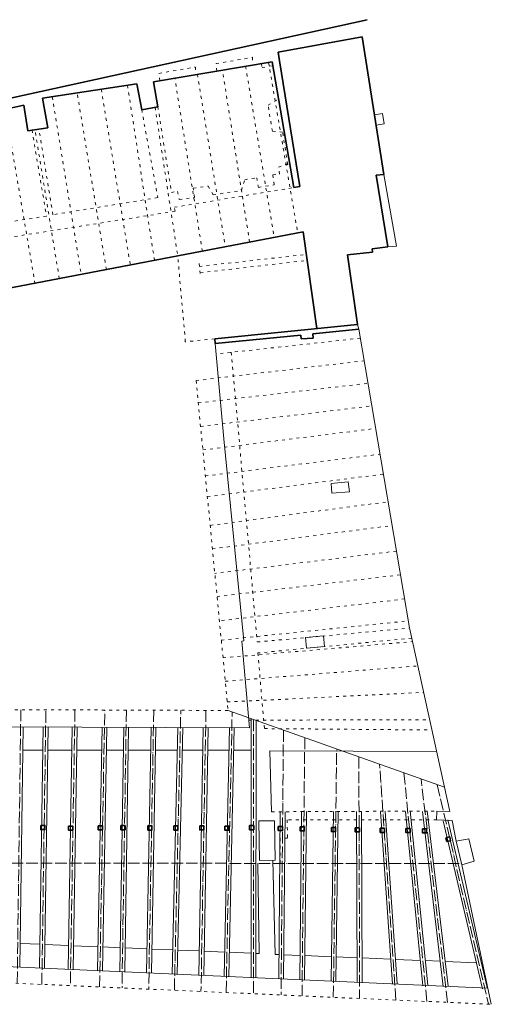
# Model space of a CAD drawing. Header units: centimetres. Extents: x -65222 to -44487, y -149615 to -110728.
# Tile 23 of 98: x -62734 to -60784, y -114798 to -110728. Entities that reach past the tile are written whole.
import ezdxf
from ezdxf.lldxf.tags import DXFTag

# ---------------------------------------------------------------- set-up
doc = ezdxf.new("R2010")
doc.units = ezdxf.units.CM
doc.linetypes.add('ACAD_ISO03W100', pattern=[30, 12, -18])
doc.linetypes.add('ACAD_ISO04W100', pattern=[30, 24, -3, 0, -3])
for name, color, linetype, lineweight in [('arch C', 1, 'Continuous', 13), ('arch N', 1, 'ACAD_ISO03W100', 13), ('arch O', 8, 'DASHDOT', 5), ('arch P', 7, 'Continuous', 35)]:
    doc.layers.add(name, color=color, linetype=linetype, lineweight=lineweight)
tags = doc.linetypes.add('DASHDOT', pattern=[25.4, 12.7, -6.35, 0, -6.35]).pattern_tags.tags
tags[10:11] = [DXFTag(74, 4), DXFTag(75, 0), DXFTag(340, '0'), DXFTag(46, 1.0), DXFTag(50, 0.0), DXFTag(44, 0.0), DXFTag(45, 0.0)]
tags[8:9] = [DXFTag(74, 4), DXFTag(75, 0), DXFTag(340, '0'), DXFTag(46, 1.0), DXFTag(50, 0.0), DXFTag(44, 0.0), DXFTag(45, 0.0)]
tags[6:7] = [DXFTag(74, 4), DXFTag(75, 0), DXFTag(340, '0'), DXFTag(46, 1.0), DXFTag(50, 0.0), DXFTag(44, 0.0), DXFTag(45, 0.0)]
tags[4:5] = [DXFTag(74, 4), DXFTag(75, 0), DXFTag(340, '0'), DXFTag(46, 1.0), DXFTag(50, 0.0), DXFTag(44, 0.0), DXFTag(45, 0.0)]

msp = doc.modelspace()

# ---------------------------------------------------------------- linework, layer by layer
at = {"layer": 'arch C'}
for p, q in [((-61267, -111120.6), (-61233.9, -111115.2)), ((-61233.9, -111115.2), (-61227.5, -111158.9)), ((-61227.5, -111158.9), (-61260.2, -111164)), ((-61228.3, -111367.6), (-61175.9, -111664.5)), ((-61175.9, -111664.5), (-61211.4, -111667)), ((-61337.2, -111988), (-61331.6, -112007.8)), ((-61331.6, -112007.8), (-61122.1, -113242.5)), ((-61925.8, -112065.8), (-61890.5, -112461.1)), ((-61807.5, -113296.3), (-61890.5, -112461.1)), ((-61375.2, -112638.2), (-61446.2, -112644.6)), ((-61446.2, -112644.6), (-61443.3, -112684.8)), ((-61369.9, -112679.8), (-61375.2, -112638.2)), ((-61443.3, -112684.8), (-61369.9, -112679.8)), ((-61478, -113275.5), (-61552.8, -113282.3)), ((-61474, -113319.4), (-61478, -113275.5)), ((-61122.1, -113242.5), (-60955.7, -114001.6)), ((-61815.9, -113297), (-61807.5, -113296.3)), ((-61815.9, -113297), (-61783.9, -113655.7)), ((-61552.8, -113282.3), (-61548.5, -113326.5)), ((-61548.5, -113326.5), (-61474, -113319.4)), ((-61872.1, -113583.5), (-60977.7, -113901.2)), ((-61776.6, -113617.4), (-61777.4, -114688.2)), ((-61756.6, -113624.5), (-61757.4, -114688.2)), ((-61783.9, -113655.7), (-63578, -113647)), ((-62720.2, -113651.2), (-62733.4, -114644.1)), ((-62651.4, -114648.5), (-62636.6, -113651.5)), ((-62631.4, -114648.8), (-62616.6, -113651.7)), ((-62516.6, -113652), (-62533.4, -114653.8)), ((-62496.6, -113652.4), (-62513.4, -114654.1)), ((-62412.1, -114659.3), (-62393.5, -113652.6)), ((-62392.1, -114659.6), (-62373.5, -113653)), ((-62303.8, -113653.1), (-62319.8, -114663.5)), ((-62283.8, -113653.4), (-62299.8, -114663.8)), ((-62190.9, -113653.6), (-62209.3, -114668.4)), ((-62170.9, -113654), (-62189.3, -114668.8)), ((-62102.8, -114673.2), (-62079.5, -113654.1)), ((-62082.8, -114673.7), (-62059.5, -113654.5)), ((-61975.1, -113654.6), (-61993.2, -114678.2)), ((-61955.1, -113655), (-61973.2, -114678.6)), ((-61889.1, -114682.9), (-61866.9, -113655.1)), ((-61869.1, -114683.3), (-61846.9, -113655.6)), ((-62721.4, -113747.2), (-62638, -113747.2)), ((-62618, -113747.2), (-62518.2, -113747.3)), ((-62498.2, -113747.3), (-62395.2, -113747.4)), ((-62375.2, -113747.4), (-62305.3, -113747.4)), ((-62285.3, -113747.4), (-62192.6, -113747.5)), ((-62172.6, -113747.5), (-62081.6, -113747.5)), ((-62061.6, -113747.5), (-61976.8, -113747.6)), ((-61956.8, -113747.6), (-61868.9, -113747.6)), ((-61848.9, -113747.6), (-61776.6, -113747.7)), ((-61010.2, -113752.9), (-61699.4, -113750.8)), ((-61699.4, -113750.8), (-61692.2, -114002.2)), ((-61656.5, -114001.9), (-61662.8, -114693.3)), ((-61636.5, -114002.1), (-61642.8, -114693.5)), ((-61568.4, -114001.5), (-61575.8, -114697.2)), ((-61548.4, -114001.7), (-61555.8, -114697.4)), ((-61446.3, -114703), (-61436.7, -114000.9)), ((-61426.3, -114703.3), (-61416.7, -114001.2)), ((-61340.9, -114000.7), (-61338.5, -114708.1)), ((-61320.9, -114000.6), (-61318.5, -114708)), ((-61193, -114715.3), (-61242.2, -114000.9)), ((-61173.1, -114713.9), (-61222.3, -113999.6)), ((-61139.4, -114000.8), (-61066.7, -114721.3)), ((-61119.5, -113998.8), (-61046.8, -114719.3)), ((-60982.8, -114725.3), (-61068.3, -114000.7)), ((-60963, -114723), (-61048.5, -113998.3)), ((-61009, -113999.3), (-61010.2, -114036.2)), ((-60955.7, -114001.6), (-61009, -113999.3)), ((-61744.5, -114039.9), (-61742.3, -114203.3)), ((-61679.9, -114040.3), (-61744.5, -114039.9)), ((-61678, -114202.9), (-61679.9, -114040.3)), ((-61010.2, -114036.2), (-60946.2, -114038.2)), ((-60983.4, -114039.6), (-60820.8, -114733.7)), ((-60964, -114035.1), (-60801.4, -114729.2)), ((-60946.2, -114038.2), (-60929.9, -114124.1)), ((-60929.9, -114124.1), (-60876.5, -114113.6)), ((-60906.5, -114221), (-60929.9, -114124.1)), ((-60876.5, -114113.6), (-60854.2, -114207)), ((-61749.4, -114215.5), (-61743.8, -114588.2)), ((-61742.3, -114203.3), (-61678, -114202.9)), ((-61677.1, -114591.7), (-61687.3, -114203)), ((-60854.2, -114207), (-60906.5, -114221)), ((-60906.5, -114221), (-60783.9, -114798.2)), ((-62649.9, -114550.1), (-62732.1, -114546.7)), ((-62531.7, -114555.1), (-62629.9, -114551)), ((-62410.3, -114560.2), (-62511.8, -114556)), ((-62318.2, -114564.1), (-62390.3, -114561.1)), ((-62207.5, -114568.7), (-62298.3, -114564.9)), ((-62100.5, -114573.2), (-62187.5, -114569.6)), ((-61991.4, -114577.8), (-62080.5, -114574.1)), ((-61886.9, -114582.2), (-61971.4, -114578.7)), ((-61777.3, -114586.8), (-61866.9, -114583)), ((-61743.8, -114588.2), (-61757.3, -114587.6)), ((-61661.9, -114592.3), (-61677.1, -114591.7)), ((-61574.7, -114596), (-61641.9, -114593.2)), ((-61444.9, -114601.4), (-61554.7, -114596.8)), ((-61338.9, -114605.8), (-61424.9, -114602.2)), ((-61200.2, -114611.6), (-61318.9, -114606.7)), ((-61077.3, -114616.8), (-61180.1, -114612.5)), ((-60995.2, -114620.2), (-61057.1, -114617.6)), ((-60846, -114626.4), (-60975, -114621)), ((-60798, -114732.1), (-62839.1, -114639.7))]:
    msp.add_line(p, q, dxfattribs=at)
at = {"layer": 'arch N', "linetype": 'ACAD_ISO03W100'}
for p, q in [((-61922.1, -110909.5), (-61771.6, -110883.4)), ((-61918.4, -110940.7), (-61922.1, -110909.5)), ((-61771.6, -110883.4), (-61769.3, -110915.5)), ((-61733.8, -110909.6), (-61732, -110925.5)), ((-61732, -110925.5), (-61687.2, -110917.7)), ((-61704.9, -110904.7), (-61584.3, -111609.5)), ((-62158.3, -110949.7), (-62007.6, -110923.5)), ((-62154.8, -110980.5), (-62158.3, -110949.7)), ((-62007.6, -110923.5), (-62004.5, -110955.2)), ((-61998.7, -110954.2), (-61883.7, -111666.8)), ((-61783.2, -111647.6), (-61895.5, -110936.8)), ((-61799.8, -110920.7), (-61681.6, -111628.1)), ((-62176.5, -111722.9), (-62288.3, -110998.6)), ((-61978.6, -111685), (-62092.3, -110970)), ((-62375.6, -111761), (-62496.3, -111030.7)), ((-62396.7, -111015.4), (-62276.5, -111742.1)), ((-62599.1, -111046.6), (-62479.6, -111781)), ((-61706.9, -111081.8), (-61663.9, -111056.7)), ((-61689.3, -111188.8), (-61706.9, -111081.8)), ((-62793.4, -111098.2), (-62670.7, -111817.6)), ((-62229.5, -111100.2), (-62162.8, -111463.1)), ((-62174.2, -111089.7), (-62080.3, -111704.5)), ((-62162.6, -111087.6), (-62106.5, -111441.7)), ((-62683, -111184.3), (-62623.1, -111539.8)), ((-62570.1, -111798.3), (-62670.9, -111182.6)), ((-62596.7, -111533.9), (-62654.3, -111180.2)), ((-61647, -111192.3), (-61689.3, -111188.8)), ((-61625.5, -111325.9), (-61647, -111192.3)), ((-61663.5, -111337.6), (-61632.9, -111325.5)), ((-61687, -111369.5), (-61659.1, -111366)), ((-61659.1, -111366), (-61663.5, -111337.6)), ((-61817, -111433.6), (-61803.6, -111389.2)), ((-61803.6, -111389.2), (-61753.7, -111381.3)), ((-61753.7, -111381.3), (-61746.9, -111421.1)), ((-61682, -111410.7), (-61687, -111369.5)), ((-62106.5, -111441.7), (-62081.2, -111437.4)), ((-62094.1, -111503.3), (-61599.9, -111421.6)), ((-62081.2, -111437.4), (-62074.2, -111471)), ((-62016.3, -111424.7), (-61954.2, -111415.4)), ((-62010.7, -111462.3), (-62016.3, -111424.7)), ((-61954.2, -111415.4), (-61934.3, -111452.1)), ((-61934.3, -111452.1), (-61817, -111433.6)), ((-61746.9, -111421.1), (-61682, -111410.7)), ((-62162.8, -111463.1), (-62596.7, -111533.9)), ((-62074.2, -111471), (-62010.7, -111462.3)), ((-63081.3, -111675.4), (-62091, -111519.8)), ((-62091, -111519.8), (-62094.1, -111503.3)), ((-62623.1, -111539.8), (-63260.4, -111639.8)), ((-62049.1, -112059.3), (-62080.3, -111704.5)), ((-61990.7, -111747.5), (-61549.1, -111698.4)), ((-61987.8, -111774), (-61545.7, -111722.7)), ((-61992, -111735.7), (-61986.5, -111785.9)), ((-61927.4, -112047.3), (-62049.1, -112059.3)), ((-61325.4, -112044.5), (-61921.8, -112109.8)), ((-62004.5, -112219.5), (-61309.6, -112137.7)), ((-61858.9, -112102.9), (-61751.8, -113300.3)), ((-62004.5, -112219.5), (-61872.1, -113583.5)), ((-61995.5, -112312.3), (-61293.8, -112230.6)), ((-61986.1, -112409.4), (-61277.9, -112324.5)), ((-61976.7, -112506.6), (-61262.1, -112417.6)), ((-61966.2, -112614), (-61244, -112524.1)), ((-61957.9, -112699.8), (-61230, -112606.4)), ((-61946.4, -112818.3), (-61210.6, -112720.6)), ((-61937, -112915.6), (-61194, -112818.8)), ((-61176, -112924.7), (-61927.1, -113016.8)), ((-61917.8, -113112.6), (-61159.4, -113022.6)), ((-61142.4, -113122.6), (-61908.1, -113212.9)), ((-61900.4, -113292.5), (-61127, -113213.2)), ((-61751.8, -113300.3), (-61121.9, -113243.2)), ((-61893.3, -113365.8), (-61109.7, -113298.8)), ((-61112.8, -113284.7), (-61749.4, -113345.8)), ((-61749.4, -113345.8), (-61721.7, -113658.5)), ((-61883.8, -113462.8), (-61087.7, -113399.2)), ((-61875.5, -113548.4), (-61063.7, -113508.7)), ((-61872.1, -113583.5), (-63489.2, -113577.5)), ((-61786.8, -113623.3), (-61038.9, -113622.1)), ((-61721.7, -113658.5), (-61029.6, -113664.2)), ((-61692.2, -114002.2), (-61009, -113999.3)), ((-61010.2, -114036.2), (-61628.4, -114036.2)), ((-61628.4, -114036.2), (-61626.1, -114111.2)), ((-61626.1, -114111.2), (-61657.4, -114111.7)), ((-61657.4, -114111.7), (-61656.5, -114215.6)), ((-62840.2, -114707.2), (-60783.9, -114798.2))]:
    msp.add_line(p, q, dxfattribs=at)
at = {"layer": 'arch O', "linetype": 'ACAD_ISO04W100', "ltscale": 2}
for p, q in [((-62729.2, -113580.3), (-62744.3, -114711.4)), ((-62642.4, -114715.9), (-62625.6, -113580.7)), ((-62505.5, -113581.1), (-62524.5, -114721.2)), ((-62403.4, -114726.5), (-62382.2, -113581.6)), ((-62292.7, -113581.9), (-62310.9, -114730.6)), ((-62179.6, -113582.3), (-62200.5, -114735.5)), ((-62094.3, -114740.2), (-62067.9, -113582.7)), ((-61963.9, -113583.1), (-61984.3, -114745.1)), ((-61880.5, -114749.7), (-61855.5, -113589.4)), ((-61766.6, -113621), (-61767.4, -114754.7)), ((-61643.4, -113664.7), (-61653.4, -114759.7)), ((-61555.1, -113696.1), (-61566.5, -114763.6)), ((-61437.2, -114769.3), (-61423.2, -113742.9)), ((-61331.6, -113775.5), (-61328.3, -114774.1)), ((-61178.5, -114780.8), (-61245.6, -113806)), ((-61145.4, -113841.6), (-61050.1, -114786.4)), ((-60965.1, -114790.2), (-61074, -113867)), ((-61008.1, -113890.4), (-60795.6, -114797.7)), ((-62827.4, -114214.7), (-60907.6, -114216.2))]:
    msp.add_line(p, q, dxfattribs=at)
at = {"layer": 'arch P'}
for p, q in [((-62866.9, -111073.3), (-61297.8, -110727.8)), ((-61665.7, -110861.5), (-61317.3, -110799)), ((-61317.3, -110799), (-61228.3, -111367.6)), ((-61660.2, -110897.2), (-61665.7, -110861.5)), ((-62180.5, -110984.8), (-61689.9, -110902.2)), ((-61689.9, -110902.2), (-61599.9, -111421.6)), ((-61575.6, -111417.7), (-61660.2, -110897.2)), ((-62639.6, -111052.9), (-62249.8, -110992.7)), ((-62249.8, -110992.7), (-62229.5, -111100.2)), ((-62162.6, -111087.6), (-62180.5, -110984.8)), ((-63335.4, -111222.1), (-62716.9, -111080.7)), ((-62716.9, -111080.7), (-62699.8, -111186.7)), ((-62617.1, -111174.8), (-62639.6, -111052.9)), ((-62229.5, -111100.2), (-62162.6, -111087.6)), ((-62699.8, -111186.7), (-62617.1, -111174.8)), ((-61632.9, -111325.5), (-61625.5, -111325.9)), ((-61228.3, -111367.6), (-61260.6, -111371)), ((-61260.6, -111371), (-61211.4, -111667)), ((-61599.9, -111421.6), (-61575.6, -111417.7)), ((-63200.7, -111919.1), (-61562.2, -111605.2)), ((-61562.2, -111605.2), (-61506, -112005)), ((-61274.6, -111688.2), (-61378.7, -111699.9)), ((-61211.4, -111667), (-61276, -111675.1)), ((-61276, -111675.1), (-61274.6, -111688.2)), ((-61378.7, -111699.9), (-61337.2, -111988)), ((-61337.2, -111988), (-61927.4, -112047.3)), ((-61522.4, -112026.5), (-61331.6, -112007.8)), ((-61925.8, -112065.8), (-61927.4, -112047.3)), ((-61925.8, -112065.8), (-61570.9, -112031.6)), ((-61570.9, -112031.6), (-61569.5, -112047.4)), ((-61569.5, -112047.4), (-61521.1, -112043.7)), ((-61521.1, -112043.7), (-61522.4, -112026.5)), ((-60955.2, -114106), (-60971.8, -114109.4)), ((-60971.8, -114109.4), (-60968, -114125)), ((-60968, -114125), (-60952.8, -114122.2)), ((-60952.8, -114122.2), (-60955.2, -114106))]:
    msp.add_line(p, q, dxfattribs=at)
for points in [[(-62646.7, -114059), (-62646.7, -114076), (-62629.7, -114076), (-62629.7, -114059)], [(-62531.8, -114061.2), (-62531.8, -114078.2), (-62514.8, -114078.2), (-62514.8, -114061.2)], [(-62408.9, -114060.1), (-62408.9, -114077.1), (-62391.9, -114077.1), (-62391.9, -114060.1)], [(-62315.2, -114059.6), (-62315.2, -114076.6), (-62298.2, -114076.6), (-62298.2, -114059.6)], [(-62203.9, -114060.7), (-62203.9, -114077.7), (-62186.9, -114077.7), (-62186.9, -114060.7)], [(-62096.4, -114060.7), (-62096.4, -114077.7), (-62079.4, -114077.7), (-62079.4, -114060.7)], [(-61989.7, -114060.1), (-61989.7, -114077.1), (-61972.7, -114077.1), (-61972.7, -114060.1)], [(-61886.1, -114061.2), (-61886.1, -114078.2), (-61869.1, -114078.2), (-61869.1, -114061.2)], [(-61783.5, -114059.6), (-61783.5, -114076.6), (-61766.5, -114076.6), (-61766.5, -114059.6)], [(-61664.6, -114062.9), (-61664.6, -114079.9), (-61647.6, -114079.9), (-61647.6, -114062.9)], [(-61574.1, -114064.5), (-61574.1, -114081.5), (-61557.1, -114081.5), (-61557.1, -114064.5)], [(-61444.9, -114067.2), (-61444.9, -114084.2), (-61427.9, -114084.2), (-61427.9, -114067.2)], [(-61346.3, -114068.9), (-61346.3, -114085.9), (-61329.3, -114085.9), (-61329.3, -114068.9)], [(-61243.2, -114070.5), (-61243.2, -114087.5), (-61226.2, -114087.5), (-61226.2, -114070.5)], [(-61136.8, -114071.6), (-61136.8, -114088.6), (-61119.8, -114088.6), (-61119.8, -114071.6)], [(-61068.3, -114072.7), (-61068.3, -114089.7), (-61051.3, -114089.7), (-61051.3, -114072.7)]]:
    msp.add_lwpolyline(points, close=True, dxfattribs=at)

doc.saveas('drawing.dxf')
